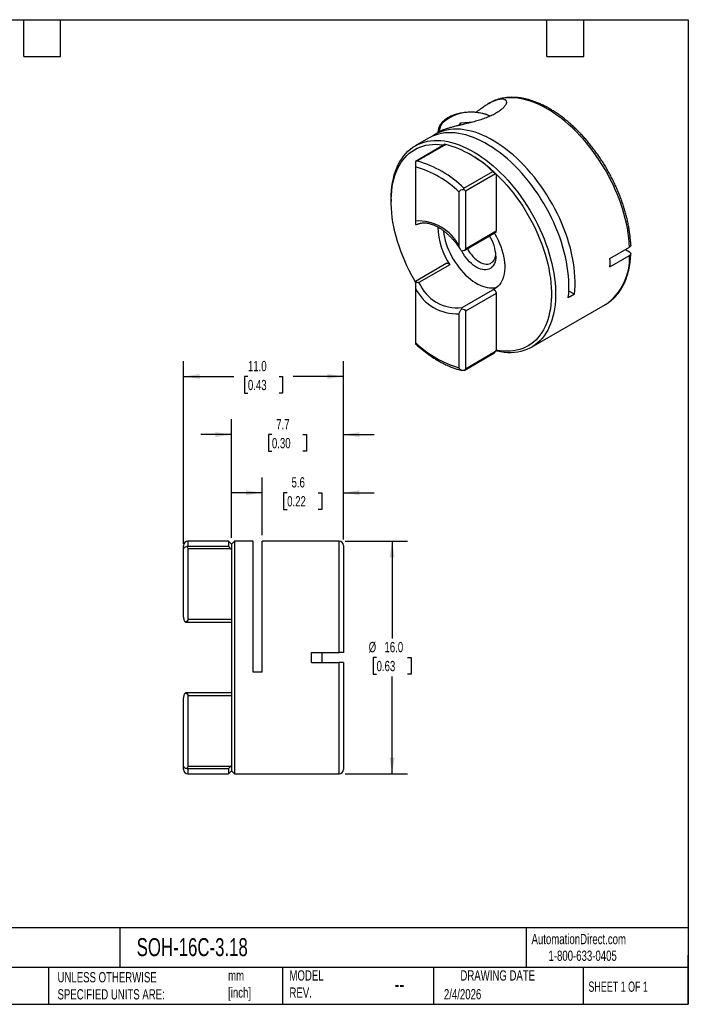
# Model space of a CAD drawing. Header units: millimetres. Extents: x 2.1 to 91, y 2.1 to 69.8.
# Tile 2 of 2: x 45 to 91, y 2.1 to 69.8. Entities that reach past the tile are written whole.
import ezdxf

# ---------------------------------------------------------------- set-up
doc = ezdxf.new("R2010")
doc.units = ezdxf.units.MM
doc.header["$LTSCALE"] = 0.333333
doc.linetypes.add('SLD-Solid', pattern=[0])
doc.layers.add('DIMENSIONS', color=140, linetype='SLD-Solid', lineweight=25)
doc.layers.add('TEXT', color=140, linetype='SLD-Solid', lineweight=25)
doc.styles.add('SLDTEXTSTYLE0', font='TXT', dxfattribs={"width": 0.7})
doc.styles.add('SLDTEXTSTYLE1', font='TXT', dxfattribs={"width": 0.65})
doc.dimstyles.new('SLDDIMSTYLE1', dxfattribs={"dimtxt": 0.719336, "dimasz": 1.100667, "dimexe": 0, "dimexo": 0.0625, "dimgap": 0.179834, "dimtad": 0, "dimtih": 1, "dimtoh": 1, "dimdec": 1, "dimrnd": 1e-09, "dimzin": 12, "dimdsep": 46, "dimtxsty": 'SLDTEXTSTYLE0', "dimsah": 1, "dimcen": 0.09, "dimadec": 0, "dimazin": 3, "dimtfac": 1, "dimtdec": 1, "dimtmove": 0, "dimatfit": 0, "dimfxl": 0, "dimfrac": 2, "dimtolj": 1, "dimtzin": 12, "dimarcsym": 0})
doc.dimstyles.new('SLDDIMSTYLE2', dxfattribs={"dimtxt": 0.719336, "dimasz": 1.100667, "dimexe": 0, "dimexo": 0.0625, "dimgap": 0.179834, "dimtad": 0, "dimtih": 1, "dimtoh": 1, "dimdec": 1, "dimrnd": 1e-09, "dimzin": 4, "dimdsep": 46, "dimtxsty": 'SLDTEXTSTYLE0', "dimsah": 1, "dimcen": 0.09, "dimadec": 0, "dimazin": 1, "dimtfac": 1, "dimtdec": 1, "dimtofl": 0, "dimtmove": 0, "dimatfit": 3, "dimfxl": 0, "dimfrac": 2, "dimtolj": 1, "dimtzin": 12, "dimarcsym": 0})

# ---------------------------------------------------------------- blocks, each defined once
blk = doc.blocks.new('_D_1')
at = {"layer": 'DIMENSIONS'}
for p, q in [((61.69, 34.397), (61.69, 38.365)), ((67.29, 34.097), (67.29, 38.365)), ((61.69, 37.307), (59.573, 37.307)), ((63.421, 37.307), (63.18, 37.307)), ((63.18, 37.307), (63.18, 36.164)), ((65.559, 37.307), (65.801, 37.307)), ((65.801, 37.307), (65.801, 36.164)), ((67.29, 37.307), (69.407, 37.307)), ((63.18, 36.164), (63.421, 36.164)), ((65.801, 36.164), (65.559, 36.164))]:
    blk.add_line(p, q, dxfattribs=at)
for points in [[(61.69, 37.307), (60.589, 37.476), (60.589, 37.138)], [(67.29, 37.307), (68.391, 37.138), (68.391, 37.476)]]:
    blk.add_solid(points, dxfattribs=at)
at = {"layer": 'DIMENSIONS', "char_height": 0.7056, "attachment_point": 1, "style": 'SLDTEXTSTYLE0'}
for s, insert in [('5.6', (63.721, 38.377)), ('0.22', (63.421, 37.073))]:
    blk.add_mtext(s, dxfattribs=dict(at, insert=insert))
blk = doc.blocks.new('_D_2')
at = {"layer": 'DIMENSIONS'}
for p, q in [((59.59, 34.197), (59.59, 42.365)), ((67.29, 34.097), (67.29, 42.365)), ((59.59, 41.307), (57.473, 41.307)), ((62.371, 41.307), (62.13, 41.307)), ((62.13, 41.307), (62.13, 40.164)), ((64.509, 41.307), (64.751, 41.307)), ((64.751, 41.307), (64.751, 40.164)), ((67.29, 41.307), (69.407, 41.307)), ((62.13, 40.164), (62.371, 40.164)), ((64.751, 40.164), (64.509, 40.164))]:
    blk.add_line(p, q, dxfattribs=at)
for points in [[(59.59, 41.307), (58.489, 41.476), (58.489, 41.138)], [(67.29, 41.307), (68.391, 41.138), (68.391, 41.476)]]:
    blk.add_solid(points, dxfattribs=at)
at = {"layer": 'DIMENSIONS', "char_height": 0.7056, "attachment_point": 1, "style": 'SLDTEXTSTYLE0'}
for s, insert in [('7.7', (62.671, 42.377)), ('0.30', (62.371, 41.073))]:
    blk.add_mtext(s, dxfattribs=dict(at, insert=insert))
blk = doc.blocks.new('_D_3')
at = {"layer": 'DIMENSIONS'}
for p, q in [((56.29, 33.796), (56.29, 46.365)), ((67.29, 34.097), (67.29, 46.365)), ((56.29, 45.307), (59.747, 45.307)), ((60.721, 45.307), (60.48, 45.307)), ((60.48, 45.307), (60.48, 44.164)), ((62.859, 45.307), (63.101, 45.307)), ((63.101, 45.307), (63.101, 44.164)), ((67.29, 45.307), (63.834, 45.307)), ((60.48, 44.164), (60.721, 44.164)), ((63.101, 44.164), (62.859, 44.164))]:
    blk.add_line(p, q, dxfattribs=at)
for points in [[(56.29, 45.307), (57.391, 45.138), (57.391, 45.476)], [(67.29, 45.307), (66.189, 45.476), (66.189, 45.138)]]:
    blk.add_solid(points, dxfattribs=at)
at = {"layer": 'DIMENSIONS', "char_height": 0.7056, "attachment_point": 1, "style": 'SLDTEXTSTYLE0'}
for s, insert in [('11.0', (60.721, 46.377)), ('0.43', (60.721, 45.073))]:
    blk.add_mtext(s, dxfattribs=dict(at, insert=insert))
blk = doc.blocks.new('_D_4')
at = {"layer": 'DIMENSIONS'}
for p, q in [((67.413, 33.974), (71.699, 33.974)), ((70.64, 33.974), (70.64, 27.278)), ((69.572, 25.974), (69.33, 25.974)), ((69.33, 25.974), (69.33, 24.83)), ((71.709, 25.974), (71.951, 25.974)), ((71.951, 25.974), (71.951, 24.83)), ((69.33, 24.83), (69.572, 24.83)), ((70.64, 17.974), (70.64, 24.669)), ((71.951, 24.83), (71.709, 24.83)), ((67.413, 17.974), (71.699, 17.974))]:
    blk.add_line(p, q, dxfattribs=at)
for points in [[(70.64, 33.974), (70.471, 32.873), (70.81, 32.873)], [(70.64, 17.974), (70.81, 19.074), (70.471, 19.074)]]:
    blk.add_solid(points, dxfattribs=at)
at = {"layer": 'DIMENSIONS', "char_height": 0.7056, "attachment_point": 1, "style": 'SLDTEXTSTYLE0'}
for s, insert in [('%%c', (69.029, 27.044)), ('16.0', (70.115, 27.044)), ('0.63', (69.572, 25.74))]:
    blk.add_mtext(s, dxfattribs=dict(at, insert=insert))

msp = doc.modelspace()

# ---------------------------------------------------------------- linework, layer by layer
for p, q in [((77.321, 64.11), (77.256, 64.072)), ((77.343, 64.122), (77.321, 64.11)), ((75.224, 62.569), (75.372, 62.762)), ((75.372, 62.762), (76.216, 62.814)), ((75.372, 62.604), (75.372, 62.762)), ((73.149, 61.701), (72.23, 61.17)), ((73.921, 62.146), (73.574, 61.946)), ((73.803, 62.141), (73.803, 62.153)), ((73.803, 62.141), (73.803, 62.078)), ((74.288, 61.276), (72.247, 60.097)), ((74.33, 61.272), (72.35, 60.129)), ((76.089, 60.529), (75.948, 60.611)), ((72.249, 60.094), (72.249, 60.096)), ((72.249, 59.725), (72.249, 56.002)), ((75.584, 58.262), (77.564, 59.405)), ((77.764, 59.247), (75.685, 58.047)), ((77.807, 59.221), (77.807, 55.318)), ((75.261, 54.263), (75.261, 57.986)), ((75.685, 58.047), (75.685, 54.093)), ((70.573, 57.508), (70.573, 57.344)), ((75.602, 53.977), (77.765, 55.226)), ((75.685, 54.093), (77.807, 55.318)), ((85.625, 53.427), (86.972, 54.204)), ((85.625, 52.855), (86.972, 53.633)), ((86.689, 54.041), (86.972, 53.878)), ((74.411, 53.094), (72.248, 51.846)), ((74.603, 52.993), (72.482, 51.768)), ((72.249, 51.364), (72.249, 47.641)), ((75.452, 50.053), (77.574, 51.278)), ((77.807, 51.019), (75.685, 49.794)), ((77.807, 51.019), (77.807, 47.116)), ((83.186, 50.961), (82.761, 50.716)), ((83.186, 50.961), (82.799, 51.184)), ((80.229, 47.314), (85.321, 50.253)), ((85.321, 50.253), (85.326, 50.256)), ((75.261, 45.902), (75.261, 49.625)), ((75.685, 49.794), (75.685, 45.841)), ((75.6, 45.724), (77.641, 46.902)), ((75.685, 45.841), (77.764, 47.041)), ((59.39, 33.974), (56.59, 33.974)), ((56.59, 33.974), (56.59, 33.64)), ((59.59, 33.774), (59.39, 33.974)), ((59.39, 33.974), (59.39, 33.64)), ((59.79, 33.974), (59.59, 33.774)), ((61.09, 33.974), (59.79, 33.974)), ((59.79, 33.974), (59.79, 17.974)), ((61.09, 24.974), (61.09, 33.974)), ((66.99, 33.974), (61.69, 33.974)), ((61.69, 24.974), (61.69, 33.974)), ((66.99, 26.324), (66.99, 33.974)), ((56.29, 33.373), (56.29, 33.674)), ((56.29, 28.814), (56.29, 33.373)), ((56.59, 33.64), (59.39, 33.64)), ((56.59, 33.448), (56.59, 28.606)), ((59.531, 33.448), (56.59, 33.448)), ((59.59, 33.774), (59.59, 33.385)), ((59.59, 33.385), (59.59, 18.562)), ((67.29, 33.674), (67.29, 26.324)), ((56.59, 28.606), (59.59, 28.606)), ((56.426, 28.409), (56.407, 28.407)), ((56.426, 28.406), (59.59, 28.406)), ((65.085, 26.324), (66.99, 26.324)), ((65.84, 25.624), (65.84, 26.324)), ((65.085, 25.624), (66.99, 25.624)), ((66.99, 17.974), (66.99, 25.624)), ((67.29, 25.624), (67.29, 18.274)), ((61.69, 24.974), (61.09, 24.974)), ((56.29, 18.574), (56.29, 23.134)), ((56.407, 23.54), (56.426, 23.538)), ((59.59, 23.541), (56.426, 23.541)), ((56.59, 23.341), (56.59, 18.499)), ((59.59, 23.341), (56.59, 23.341)), ((56.29, 18.274), (56.29, 18.574)), ((56.59, 18.499), (59.531, 18.499)), ((59.39, 18.307), (56.59, 18.307)), ((56.59, 18.307), (56.59, 17.974)), ((59.39, 18.307), (59.39, 17.974)), ((59.59, 18.562), (59.59, 18.174)), ((56.59, 17.974), (59.39, 17.974)), ((59.39, 17.974), (59.59, 18.174)), ((59.59, 18.174), (59.79, 17.974)), ((59.79, 17.974), (66.99, 17.974))]:
    msp.add_line(p, q)
at = {"flags": 128}
for points in [[(86.972, 54.204), (86.954, 54.52), (86.924, 54.842), (86.882, 55.168), (86.827, 55.499), (86.76, 55.834), (86.682, 56.171), (86.591, 56.511), (86.489, 56.853), (86.376, 57.195), (86.251, 57.537), (86.116, 57.878), (85.97, 58.218), (85.814, 58.555), (85.648, 58.89), (85.473, 59.22), (85.289, 59.547), (85.095, 59.868), (84.894, 60.183), (84.685, 60.491), (84.468, 60.793), (84.244, 61.086), (84.014, 61.371), (83.778, 61.646), (83.537, 61.912), (83.291, 62.167), (83.04, 62.412), (82.786, 62.645), (82.528, 62.866), (82.268, 63.074), (82.006, 63.27), (81.742, 63.452), (81.477, 63.621), (81.212, 63.775), (80.948, 63.915), (80.684, 64.04), (80.421, 64.15), (80.161, 64.244), (79.902, 64.324), (79.648, 64.387), (79.396, 64.435), (79.149, 64.467), (78.907, 64.482), (78.67, 64.482), (78.439, 64.466), (78.214, 64.434), (77.996, 64.385), (77.785, 64.321)], [(83.186, 50.961), (83.213, 51.249), (83.227, 51.545), (83.229, 51.849), (83.219, 52.16), (83.197, 52.477), (83.162, 52.799), (83.115, 53.127), (83.056, 53.458), (82.986, 53.793), (82.903, 54.13), (82.808, 54.47), (82.703, 54.811), (82.586, 55.152), (82.458, 55.492), (82.319, 55.832), (82.17, 56.17), (82.011, 56.506), (81.843, 56.838), (81.665, 57.166), (81.478, 57.49), (81.283, 57.808), (81.079, 58.12), (80.868, 58.426), (80.65, 58.723), (80.425, 59.013), (80.193, 59.294), (79.956, 59.566), (79.714, 59.828), (79.467, 60.079), (79.217, 60.32), (78.962, 60.548), (78.704, 60.765), (78.444, 60.969), (78.182, 61.16), (77.919, 61.338), (77.655, 61.502), (77.391, 61.652), (77.127, 61.787), (76.864, 61.908), (76.603, 62.013), (76.344, 62.104), (76.087, 62.178), (75.834, 62.238), (75.585, 62.281), (75.339, 62.309), (75.099, 62.32), (74.864, 62.316), (74.635, 62.296), (74.413, 62.26), (74.197, 62.208), (73.989, 62.141), (73.788, 62.057), (73.596, 61.959), (73.413, 61.845), (73.367, 61.814)], [(82.761, 50.716), (82.788, 51.003), (82.803, 51.297), (82.805, 51.599), (82.795, 51.908), (82.773, 52.224), (82.739, 52.544), (82.693, 52.87), (82.635, 53.199), (82.565, 53.532), (82.483, 53.868), (82.39, 54.205), (82.285, 54.544), (82.17, 54.884), (82.043, 55.223), (81.906, 55.561), (81.759, 55.897), (81.602, 56.231), (81.435, 56.562), (81.259, 56.889), (81.074, 57.211), (80.88, 57.529), (80.679, 57.84), (80.469, 58.144), (80.253, 58.442), (80.03, 58.731), (79.801, 59.012), (79.566, 59.284), (79.326, 59.545), (79.081, 59.797), (78.832, 60.038), (78.579, 60.267), (78.323, 60.485), (78.065, 60.69), (77.805, 60.883), (77.543, 61.062), (77.28, 61.227), (77.017, 61.379), (76.755, 61.517), (76.493, 61.64), (76.233, 61.748), (75.975, 61.841), (75.719, 61.918), (75.466, 61.981), (75.217, 62.028), (74.972, 62.059), (74.732, 62.074), (74.497, 62.074), (74.268, 62.058), (74.045, 62.026), (73.828, 61.978), (73.619, 61.915), (73.418, 61.837), (73.224, 61.743), (73.149, 61.701)], [(73.805, 62.08), (73.804, 62.108), (73.803, 62.141)], [(70.573, 57.508), (70.579, 57.808), (70.597, 58.101), (70.628, 58.385), (70.671, 58.66), (70.725, 58.926), (70.792, 59.182), (70.87, 59.427), (70.96, 59.66), (71.062, 59.882), (71.175, 60.092), (71.298, 60.289), (71.432, 60.473), (71.577, 60.644), (71.732, 60.8), (71.896, 60.943), (72.07, 61.07), (72.253, 61.184), (72.445, 61.282), (72.644, 61.364), (72.852, 61.432), (73.066, 61.484), (73.288, 61.52), (73.516, 61.54), (73.75, 61.545), (73.989, 61.534), (74.233, 61.507), (74.482, 61.464), (74.734, 61.405), (74.989, 61.331), (75.247, 61.242), (75.508, 61.138), (75.769, 61.018), (76.032, 60.884), (76.295, 60.736), (76.559, 60.573), (76.821, 60.397), (77.082, 60.208), (77.341, 60.005), (77.598, 59.79), (77.852, 59.563), (78.102, 59.325), (78.349, 59.075), (78.591, 58.815), (78.827, 58.546), (79.058, 58.266), (79.283, 57.979), (79.501, 57.683), (79.712, 57.379), (79.916, 57.069), (80.112, 56.752), (80.299, 56.431), (80.477, 56.104), (80.647, 55.774), (80.806, 55.44), (80.956, 55.103), (81.095, 54.765), (81.224, 54.425), (81.343, 54.086), (81.45, 53.746), (81.545, 53.408), (81.63, 53.071), (81.702, 52.737), (81.763, 52.406), (81.812, 52.079), (81.848, 51.757), (81.873, 51.44), (81.885, 51.129), (81.885, 50.825), (81.873, 50.529), (81.848, 50.24), (81.812, 49.96), (81.763, 49.69), (81.702, 49.429), (81.63, 49.179), (81.545, 48.939), (81.45, 48.711), (81.343, 48.495), (81.224, 48.292), (81.095, 48.101), (80.956, 47.924), (80.806, 47.761), (80.647, 47.611), (80.477, 47.476), (80.299, 47.355), (80.112, 47.25), (79.916, 47.159), (79.712, 47.084), (79.501, 47.024), (79.283, 46.98), (79.058, 46.952), (78.827, 46.94), (78.591, 46.943), (78.349, 46.962), (78.102, 46.997), (77.852, 47.048), (77.781, 47.065)], [(72.246, 51.809), (72.17, 51.939), (71.991, 52.262), (71.821, 52.589), (71.66, 52.919), (71.51, 53.252), (71.37, 53.587), (71.24, 53.924), (71.121, 54.26), (71.013, 54.597), (70.917, 54.933), (70.832, 55.267), (70.759, 55.598), (70.697, 55.927), (70.648, 56.251), (70.611, 56.57), (70.587, 56.885), (70.574, 57.193), (70.574, 57.494), (70.587, 57.788), (70.611, 58.074), (70.648, 58.351), (70.697, 58.618), (70.759, 58.876), (70.832, 59.123), (70.917, 59.359), (71.013, 59.584), (71.121, 59.796), (71.24, 59.995), (71.37, 60.182), (71.51, 60.355), (71.66, 60.514), (71.821, 60.659), (71.991, 60.789), (72.17, 60.905), (72.358, 61.005), (72.555, 61.091), (72.759, 61.16), (72.971, 61.214), (73.189, 61.252), (73.415, 61.275), (73.646, 61.281), (73.882, 61.271), (74.124, 61.246), (74.213, 61.233)], [(77.807, 59.221), (78.053, 58.978), (78.294, 58.724), (78.531, 58.461), (78.762, 58.188), (78.987, 57.905), (79.206, 57.615), (79.418, 57.316), (79.622, 57.011), (79.818, 56.699), (80.006, 56.381), (80.185, 56.059), (80.356, 55.732), (80.516, 55.402), (80.667, 55.069), (80.807, 54.734), (80.937, 54.397), (81.056, 54.06), (81.164, 53.724), (81.26, 53.388), (81.345, 53.054), (81.418, 52.723), (81.479, 52.394), (81.528, 52.07), (81.565, 51.75), (81.59, 51.436), (81.602, 51.128), (81.602, 50.827), (81.59, 50.533), (81.565, 50.247), (81.528, 49.97), (81.479, 49.702), (81.418, 49.445), (81.345, 49.198), (81.26, 48.962), (81.164, 48.737), (81.056, 48.525), (80.937, 48.326), (80.807, 48.139), (80.667, 47.966), (80.516, 47.807), (80.356, 47.662), (80.185, 47.531), (80.006, 47.416), (79.818, 47.315), (79.622, 47.23), (79.418, 47.161), (79.206, 47.107), (78.987, 47.069), (78.762, 47.046), (78.531, 47.04), (78.294, 47.05), (78.053, 47.075), (77.807, 47.116)], [(74.163, 55.342), (74.168, 55.291), (74.199, 55.082), (74.241, 54.87), (74.295, 54.656), (74.361, 54.439), (74.438, 54.223), (74.525, 54.007), (74.623, 53.793), (74.73, 53.582), (74.847, 53.375), (74.972, 53.173), (75.105, 52.978), (75.245, 52.79), (75.391, 52.611), (75.543, 52.441), (75.7, 52.281), (75.861, 52.133), (76.024, 51.996), (76.19, 51.872), (76.358, 51.761), (76.526, 51.664), (76.693, 51.582), (76.859, 51.514), (77.023, 51.462), (77.184, 51.425), (77.341, 51.403), (77.493, 51.398), (77.639, 51.408), (77.779, 51.434), (77.88, 51.465)], [(77.67, 55.172), (77.702, 55.119), (77.82, 54.904), (77.929, 54.686), (78.028, 54.464), (78.115, 54.241), (78.191, 54.017), (78.255, 53.794), (78.307, 53.573), (78.346, 53.355), (78.372, 53.142), (78.385, 52.935), (78.385, 52.735), (78.372, 52.542), (78.346, 52.36), (78.307, 52.187), (78.255, 52.025), (78.191, 51.876), (78.115, 51.74), (78.028, 51.617), (77.929, 51.509), (77.82, 51.417), (77.702, 51.339), (77.574, 51.278)], [(77.778, 53.593), (77.772, 53.448), (77.753, 53.311), (77.722, 53.184), (77.68, 53.068), (77.625, 52.964), (77.56, 52.873), (77.484, 52.797), (77.398, 52.734), (77.304, 52.687), (77.201, 52.656), (77.091, 52.641), (76.976, 52.642), (76.855, 52.658), (76.73, 52.691), (76.603, 52.74), (76.474, 52.803), (76.345, 52.881), (76.217, 52.973), (76.091, 53.078), (75.968, 53.195), (75.85, 53.323), (75.737, 53.461), (75.63, 53.607), (75.532, 53.76), (75.441, 53.919), (75.435, 53.931)], [(75.818, 54.102), (75.818, 54.101), (75.902, 53.956), (75.993, 53.818), (76.092, 53.687), (76.197, 53.565), (76.307, 53.453), (76.42, 53.352), (76.536, 53.264), (76.654, 53.189), (76.771, 53.128), (76.888, 53.082), (77.001, 53.052), (77.111, 53.037), (77.216, 53.038), (77.315, 53.055), (77.406, 53.088), (77.489, 53.136), (77.564, 53.199), (77.628, 53.276), (77.681, 53.366), (77.723, 53.469), (77.754, 53.582), (77.772, 53.706), (77.774, 53.723)], [(74.411, 53.094), (74.418, 53.098), (74.452, 53.104), (74.49, 53.095), (74.53, 53.072), (74.569, 53.037), (74.603, 52.993)], [(77.574, 51.278), (77.608, 51.283), (77.646, 51.273), (77.686, 51.25), (77.725, 51.214), (77.758, 51.17), (77.784, 51.12), (77.801, 51.068), (77.807, 51.019)]]:
    msp.add_lwpolyline(points, dxfattribs=at)
for centre, radius, start, end in [((78.667, 61.777), 2.693, 109.10395, 119.44648), ((76.088, 60.496), 2.996, 64.74854, 131.9203), ((74.705, 62.216), 0.801, 140.5272, 185.52286), ((72.334, 54.08), 7.464, 45.51395, 74.49143), ((71.445, 52.652), 9.144, 45.91783, 59.47819), ((70.313, 52.894), 7.1, 45.82411, 74.18127), ((70.354, 52.937), 7.464, 45.51395, 74.49143), ((72.416, 52.814), 3.192, 26.99494, 93.01044), ((78.448, 55.619), 4.656, 180.37004, 214.32988), ((75.018, 53.493), 2.762, 2.08201, 32.65176), ((77.708, 55.307), 0.099, 305.14202, 6.17016), ((83.096, 53.433), 3.881, 305.05471, 2.95606), ((75.109, 52.889), 2.856, 203.09196, 276.91341), ((75.093, 52.813), 3.192, 206.99494, 273.01044), ((77.196, 52.733), 7.1, 225.82411, 254.18127), ((56.59, 33.674), 0.3, 90, 180), ((66.99, 33.674), 0.3, 0, 90), ((56.59, 18.274), 0.3, 180, 270), ((66.99, 18.274), 0.3, 270, 0)]:
    msp.add_arc(centre, radius, start, end)
for points, knots in [([(77.785, 64.321), (77.832, 64.337), (77.926, 64.367), (78.055, 64.394), (78.174, 64.406), (78.273, 64.401), (78.352, 64.383), (78.413, 64.355), (78.46, 64.316), (78.491, 64.266), (78.505, 64.206), (78.502, 64.137), (78.48, 64.061), (78.439, 63.979), (78.384, 63.897), (78.314, 63.814), (78.228, 63.728), (78.096, 63.615), (77.937, 63.503), (77.755, 63.395), (77.56, 63.29), (77.29, 63.166), (76.939, 63.032), (76.566, 62.911), (76.188, 62.804), (75.809, 62.708), (75.442, 62.621), (75.092, 62.538), (74.788, 62.462), (74.53, 62.39), (74.326, 62.325), (74.158, 62.262), (74.025, 62.204), (73.954, 62.164), (73.921, 62.146)], [0, 0, 0, 0, 0.028052, 0.0561, 0.084903, 0.113702, 0.137231, 0.160757, 0.184941, 0.209123, 0.232676, 0.256228, 0.280591, 0.304953, 0.326636, 0.348319, 0.370671, 0.393022, 0.435104, 0.456779, 0.478455, 0.520367, 0.563491, 0.605453, 0.648604, 0.691106, 0.73473, 0.779459, 0.825227, 0.86416, 0.903576, 0.936988, 0.970405, 1, 1, 1, 1]), ([(87.06, 54.331), (87.059, 54.341), (87.056, 54.451), (87.042, 54.663), (87.013, 54.969), (86.973, 55.28), (86.922, 55.594), (86.859, 55.91), (86.786, 56.23), (86.703, 56.55), (86.609, 56.872), (86.505, 57.195), (86.391, 57.517), (86.267, 57.839), (86.134, 58.159), (85.991, 58.478), (85.84, 58.794), (85.68, 59.107), (85.511, 59.416), (85.335, 59.721), (85.151, 60.021), (84.959, 60.316), (84.76, 60.604), (84.555, 60.886), (84.344, 61.161), (84.127, 61.428), (83.904, 61.688), (83.676, 61.938), (83.444, 62.18), (83.208, 62.411), (82.968, 62.633), (82.724, 62.844), (82.478, 63.045), (82.229, 63.234), (81.978, 63.411), (81.726, 63.577), (81.472, 63.73), (81.218, 63.87), (80.964, 63.997), (80.711, 64.11), (80.458, 64.21), (80.206, 64.297), (79.956, 64.369), (79.709, 64.426), (79.465, 64.469), (79.224, 64.498), (78.988, 64.511), (78.756, 64.511), (78.529, 64.495), (78.308, 64.465), (78.093, 64.42), (77.884, 64.362), (77.683, 64.288), (77.503, 64.209), (77.393, 64.148), (77.345, 64.122)], [0, 0, 0, 0, 0.002069, 0.02145, 0.040826, 0.060194, 0.079556, 0.098909, 0.118255, 0.137593, 0.156925, 0.176249, 0.195568, 0.214881, 0.23419, 0.253495, 0.272797, 0.292096, 0.311395, 0.330693, 0.349991, 0.36929, 0.388591, 0.407894, 0.427201, 0.446512, 0.465829, 0.485151, 0.50448, 0.523816, 0.54316, 0.562513, 0.581875, 0.601247, 0.620627, 0.640017, 0.659414, 0.678819, 0.698228, 0.717637, 0.737043, 0.756439, 0.775819, 0.795173, 0.814492, 0.833765, 0.852983, 0.872134, 0.891211, 0.910207, 0.929122, 0.947958, 0.966725, 0.985435, 1, 1, 1, 1]), ([(76.404, 63.466), (76.433, 63.491), (76.563, 63.6), (76.778, 63.761), (77.047, 63.948), (77.302, 64.102), (77.552, 64.232), (77.708, 64.292), (77.785, 64.321)], [0, 0, 0, 0, 0.060271, 0.264141, 0.444999, 0.625825, 0.812945, 1, 1, 1, 1]), ([(77.395, 63.219), (77.365, 63.233), (77.284, 63.269), (77.143, 63.318), (76.976, 63.368), (76.802, 63.409), (76.623, 63.441), (76.44, 63.464), (76.254, 63.479), (76.068, 63.484), (75.881, 63.48), (75.695, 63.467), (75.512, 63.445), (75.332, 63.414), (75.157, 63.375), (74.989, 63.327), (74.827, 63.27), (74.674, 63.206), (74.53, 63.134), (74.396, 63.055), (74.274, 62.97), (74.164, 62.878), (74.075, 62.789), (74.028, 62.73), (74.007, 62.705)], [0, 0, 0, 0, 0.028874, 0.075749, 0.122586, 0.169387, 0.216155, 0.262897, 0.309621, 0.356334, 0.403045, 0.449762, 0.496491, 0.543242, 0.590023, 0.636842, 0.683708, 0.730625, 0.777597, 0.824619, 0.871678, 0.918738, 0.965736, 1, 1, 1, 1]), ([(74.007, 62.705), (73.994, 62.686), (73.954, 62.633), (73.901, 62.542), (73.852, 62.432), (73.82, 62.319), (73.804, 62.227), (73.805, 62.172), (73.805, 62.154)], [0, 0, 0, 0, 0.109269, 0.311976, 0.513385, 0.712894, 0.910604, 1, 1, 1, 1]), ([(74.288, 61.274), (74.29, 61.275), (74.295, 61.278), (74.313, 61.276), (74.327, 61.273), (74.33, 61.272)], [0, 0, 0, 0, 0.392345, 0.88037, 1, 1, 1, 1]), ([(72.249, 60.096), (72.249, 60.054), (72.249, 60), (72.249, 59.899), (72.249, 59.862), (72.249, 59.79), (72.249, 59.755), (72.249, 59.725)], [0, 0, 0, 0, 0.5, 0.5, 0.75, 0.75, 1, 1, 1, 1]), ([(77.564, 59.405), (77.598, 59.373), (77.64, 59.339), (77.71, 59.284), (77.74, 59.263), (77.764, 59.247)], [0, 0, 0, 0, 0.5, 0.5, 1, 1, 1, 1]), ([(75.261, 57.986), (75.261, 58.016), (75.27, 58.045), (75.306, 58.097), (75.332, 58.118), (75.424, 58.167), (75.497, 58.179), (75.57, 58.179)], [0, 0, 0, 0, 0.25, 0.25, 0.5, 0.5, 1, 1, 1, 1]), ([(75.57, 58.179), (75.604, 58.164), (75.634, 58.144), (75.675, 58.098), (75.685, 58.072), (75.685, 58.047)], [0, 0, 0, 0, 0.5, 0.5, 1, 1, 1, 1]), ([(72.249, 56.002), (72.249, 55.94), (72.249, 55.895), (72.249, 55.819), (72.249, 55.79), (72.249, 55.765)], [0, 0, 0, 0, 0.5, 0.5, 1, 1, 1, 1]), ([(72.249, 55.765), (72.294, 55.766), (72.362, 55.768), (72.424, 55.795), (72.444, 55.804)], [0, 0, 0, 0, 0.663836, 1, 1, 1, 1]), ([(72.446, 55.801), (72.478, 55.813), (72.546, 55.84), (72.66, 55.864), (72.785, 55.877), (72.915, 55.877), (73.049, 55.863), (73.188, 55.836), (73.33, 55.796), (73.476, 55.744), (73.625, 55.678), (73.776, 55.6), (73.929, 55.509), (74.082, 55.406), (74.235, 55.291), (74.387, 55.165), (74.537, 55.028), (74.685, 54.881), (74.83, 54.724), (74.97, 54.559), (75.105, 54.385), (75.229, 54.213), (75.305, 54.097), (75.34, 54.043)], [0, 0, 0, 0, 0.046375, 0.098561, 0.149478, 0.199166, 0.247882, 0.295912, 0.343495, 0.390815, 0.438, 0.485138, 0.532276, 0.579448, 0.626679, 0.673981, 0.721357, 0.768805, 0.816319, 0.863891, 0.911513, 0.959174, 1, 1, 1, 1]), ([(75.427, 53.931), (75.383, 53.98), (75.345, 54.032), (75.284, 54.142), (75.261, 54.201), (75.261, 54.263)], [0, 0, 0, 0, 0.5, 0.5, 1, 1, 1, 1]), ([(87.057, 54.331), (87.057, 54.316), (87.057, 54.282), (87.023, 54.238), (86.987, 54.214), (86.972, 54.204)], [0, 0, 0, 0, 0.309177, 0.726652, 1, 1, 1, 1]), ([(75.685, 54.093), (75.685, 54.057), (75.66, 54.014), (75.561, 53.952), (75.49, 53.934), (75.427, 53.931)], [0, 0, 0, 0, 0.5, 0.5, 1, 1, 1, 1]), ([(85.326, 50.256), (85.33, 50.258), (85.396, 50.294), (85.516, 50.375), (85.687, 50.5), (85.848, 50.64), (86, 50.792), (86.144, 50.956), (86.278, 51.133), (86.402, 51.322), (86.516, 51.522), (86.62, 51.733), (86.714, 51.955), (86.797, 52.188), (86.869, 52.43), (86.931, 52.682), (86.981, 52.943), (87.019, 53.212), (87.047, 53.481), (87.055, 53.664), (87.06, 53.751)], [0, 0, 0, 0, 0.003681, 0.061395, 0.119103, 0.176864, 0.23474, 0.292782, 0.351032, 0.409514, 0.468238, 0.527199, 0.586383, 0.645764, 0.705314, 0.765002, 0.824797, 0.88467, 0.944598, 1, 1, 1, 1]), ([(86.972, 53.878), (87.028, 53.846), (87.06, 53.801), (87.06, 53.71), (87.028, 53.665), (86.972, 53.633)], [0, 0, 0, 0, 0.5, 0.5, 1, 1, 1, 1]), ([(72.249, 51.845), (72.249, 51.845), (72.249, 51.849), (72.249, 51.832), (72.249, 51.805), (72.249, 51.792)], [0, 0, 0, 0, 0.063468, 0.533175, 1, 1, 1, 1]), ([(72.249, 51.792), (72.249, 51.717), (72.249, 51.643), (72.249, 51.498), (72.249, 51.425), (72.249, 51.364)], [0, 0, 0, 0, 0.5, 0.5, 1, 1, 1, 1]), ([(75.261, 49.625), (75.261, 49.686), (75.284, 49.746), (75.345, 49.856), (75.383, 49.908), (75.427, 49.957)], [0, 0, 0, 0, 0.5, 0.5, 1, 1, 1, 1]), ([(75.427, 49.957), (75.49, 49.954), (75.561, 49.936), (75.66, 49.874), (75.685, 49.831), (75.685, 49.794)], [0, 0, 0, 0, 0.5, 0.5, 1, 1, 1, 1]), ([(72.248, 47.551), (72.255, 47.545), (72.343, 47.464), (72.512, 47.317), (72.758, 47.114), (73.006, 46.922), (73.256, 46.742), (73.508, 46.574), (73.762, 46.419), (74.015, 46.276), (74.27, 46.146), (74.523, 46.029), (74.777, 45.926), (75.028, 45.838), (75.253, 45.769), (75.392, 45.736), (75.448, 45.723)], [0, 0, 0, 0, 0.006841, 0.084984, 0.163164, 0.241382, 0.319637, 0.397928, 0.476253, 0.554607, 0.632981, 0.711363, 0.789733, 0.868068, 0.946343, 1, 1, 1, 1]), ([(72.249, 47.641), (72.249, 47.623), (72.249, 47.586), (72.249, 47.556), (72.249, 47.553), (72.249, 47.551)], [0, 0, 0, 0, 0.343197, 0.686981, 1, 1, 1, 1]), ([(77.764, 47.041), (77.746, 47.013), (77.715, 46.963), (77.669, 46.917), (77.645, 46.906), (77.641, 46.904)], [0, 0, 0, 0, 0.517476, 0.902993, 1, 1, 1, 1]), ([(75.57, 45.709), (75.497, 45.709), (75.424, 45.721), (75.333, 45.769), (75.306, 45.791), (75.27, 45.842), (75.261, 45.872), (75.261, 45.902)], [0, 0, 0, 0, 0.5, 0.5, 0.75, 0.75, 1, 1, 1, 1]), ([(75.685, 45.841), (75.685, 45.816), (75.675, 45.79), (75.634, 45.744), (75.604, 45.724), (75.57, 45.709)], [0, 0, 0, 0, 0.5, 0.5, 1, 1, 1, 1]), ([(56.29, 33.373), (56.29, 33.41), (56.297, 33.446), (56.322, 33.509), (56.341, 33.535), (56.405, 33.595), (56.457, 33.61), (56.508, 33.609)], [0, 0, 0, 0, 0.25, 0.25, 0.5, 0.5, 1, 1, 1, 1]), ([(56.508, 33.609), (56.533, 33.591), (56.554, 33.567), (56.583, 33.51), (56.59, 33.478), (56.59, 33.448)], [0, 0, 0, 0, 0.5, 0.5, 1, 1, 1, 1]), ([(59.39, 33.64), (59.39, 33.625), (59.41, 33.593), (59.463, 33.522), (59.496, 33.484), (59.531, 33.448)], [0, 0, 0, 0, 0.5, 0.5, 1, 1, 1, 1]), ([(56.407, 28.407), (56.377, 28.467), (56.349, 28.531), (56.307, 28.666), (56.29, 28.738), (56.29, 28.814)], [0, 0, 0, 0, 0.5, 0.5, 1, 1, 1, 1]), ([(56.59, 28.606), (56.59, 28.561), (56.573, 28.509), (56.502, 28.433), (56.452, 28.411), (56.407, 28.407)], [0, 0, 0, 0, 0.5, 0.5, 1, 1, 1, 1]), ([(67.29, 26.324), (67.29, 26.324), (67.258, 26.324), (67.147, 26.324), (67.069, 26.324), (66.99, 26.324)], [0, 0, 0, 0, 0.5, 0.5, 1, 1, 1, 1]), ([(67.29, 25.624), (67.29, 25.624), (67.258, 25.624), (67.147, 25.624), (67.069, 25.624), (66.99, 25.624)], [0, 0, 0, 0, 0.5, 0.5, 1, 1, 1, 1]), ([(56.29, 23.134), (56.29, 23.209), (56.307, 23.281), (56.349, 23.417), (56.377, 23.48), (56.407, 23.54)], [0, 0, 0, 0, 0.5, 0.5, 1, 1, 1, 1]), ([(56.407, 23.54), (56.452, 23.537), (56.502, 23.515), (56.573, 23.438), (56.59, 23.386), (56.59, 23.341)], [0, 0, 0, 0, 0.5, 0.5, 1, 1, 1, 1]), ([(56.508, 18.338), (56.457, 18.337), (56.405, 18.352), (56.341, 18.412), (56.322, 18.438), (56.297, 18.501), (56.29, 18.537), (56.29, 18.574)], [0, 0, 0, 0, 0.5, 0.5, 0.75, 0.75, 1, 1, 1, 1]), ([(56.59, 18.499), (56.59, 18.469), (56.583, 18.437), (56.554, 18.38), (56.533, 18.356), (56.508, 18.338)], [0, 0, 0, 0, 0.5, 0.5, 1, 1, 1, 1]), ([(59.531, 18.499), (59.496, 18.463), (59.463, 18.425), (59.41, 18.355), (59.39, 18.322), (59.39, 18.307)], [0, 0, 0, 0, 0.5, 0.5, 1, 1, 1, 1])]:
    msp.add_open_spline(points, degree=3, knots=knots)
for points in [[(72.35, 60.129), (72.315, 60.122), (72.281, 60.11), (72.249, 60.096)], [(77.807, 59.221), (77.793, 59.229), (77.778, 59.238), (77.764, 59.247)], [(75.57, 58.179), (75.575, 58.209), (75.58, 58.237), (75.584, 58.262)], [(85.634, 53.14), (85.634, 53.235), (85.631, 53.331), (85.625, 53.427)], [(85.625, 52.855), (85.631, 52.95), (85.634, 53.045), (85.634, 53.14)], [(72.249, 51.792), (72.33, 51.795), (72.41, 51.785), (72.482, 51.768)], [(75.427, 49.957), (75.425, 50.008), (75.435, 50.039), (75.452, 50.053)], [(77.764, 47.041), (77.778, 47.066), (77.793, 47.091), (77.807, 47.116)], [(56.508, 33.609), (56.535, 33.623), (56.563, 33.633), (56.59, 33.64)], [(59.59, 33.385), (59.57, 33.406), (59.55, 33.427), (59.531, 33.448)], [(65.09, 25.974), (65.09, 26.09), (65.089, 26.207), (65.085, 26.324)], [(65.085, 25.624), (65.089, 25.74), (65.09, 25.857), (65.09, 25.974)], [(56.59, 18.307), (56.563, 18.314), (56.535, 18.324), (56.508, 18.338)], [(59.531, 18.499), (59.55, 18.52), (59.57, 18.541), (59.59, 18.562)]]:
    msp.add_open_spline(points, degree=3)
at = {"layer": 'TEXT'}
for p, q in [((2.117, 69.85), (91.017, 69.85)), ((45.297, 67.31), (45.297, 69.85)), ((47.837, 67.31), (47.837, 69.85)), ((81.28, 67.31), (81.28, 69.85)), ((83.82, 67.31), (83.82, 69.85)), ((91.017, 69.85), (91.017, 2.117)), ((45.297, 67.31), (47.837, 67.31)), ((81.28, 67.31), (83.82, 67.31)), ((91.017, 7.375), (2.117, 7.375)), ((51.92, 7.375), (51.92, 4.657)), ((79.858, 7.375), (79.858, 4.657)), ((91.017, 2.117), (91.017, 5.503)), ((91.017, 4.657), (2.117, 4.657)), ((46.999, 4.657), (46.999, 2.117)), ((63.1, 4.657), (63.1, 2.117)), ((73.489, 4.657), (73.489, 2.117)), ((83.783, 4.657), (83.783, 2.117)), ((2.117, 2.117), (91.017, 2.117))]:
    msp.add_line(p, q, dxfattribs=at)

# ---------------------------------------------------------------- texts
for s, insert, char_height, attachment_point, style in [('AutomationDirect.com', (80.232, 6.959), 0.70556, 1, 'SLDTEXTSTYLE0'), ('SOH-16C-3.18', (53.069, 6.667), 1.23472, 1, 'SLDTEXTSTYLE0'), ('1-800-633-0405', (81.397, 5.812), 0.70556, 1, 'SLDTEXTSTYLE0'), ('UNLESS OTHERWISE ^JSPECIFIED UNITS ARE:', (47.623, 4.332), 0.70556, 1, 'SLDTEXTSTYLE0'), ('mm^J[inch]', (59.355, 4.454), 0.7056, 1, 'SLDTEXTSTYLE0'), ('MODEL ^JREV.', (63.578, 4.455), 0.70556, 1, 'SLDTEXTSTYLE0'), ('DRAWING DATE', (77.908, 4.455), 0.70556, 2, 'SLDTEXTSTYLE0'), ('--', (70.809, 4.025), 1.0583, 1, 'SLDTEXTSTYLE0'), ('SHEET 1 OF 1', (84.147, 3.684), 0.70556, 1, 'SLDTEXTSTYLE1'), ('2/4/2026', (74.204, 3.164), 0.7056, 1, 'SLDTEXTSTYLE0')]:
    msp.add_mtext(s, dxfattribs=dict(at, insert=insert, char_height=char_height, attachment_point=attachment_point, style=style))

# ---------------------------------------------------------------- dimensions: what is measured, and where the dimension line sits
at = {"layer": 'DIMENSIONS'}
for base, p2, dimstyle, picture, middle in [((56.29, 45.307), (56.29, 33.373), 'SLDDIMSTYLE2', '_D_3', (61.79, 45.307)), ((61.69, 37.307), (61.69, 33.974), 'SLDDIMSTYLE1', '_D_1', (64.49, 37.307))]:
    dim = msp.add_linear_dim(base=base, p1=(67.29, 33.674), p2=p2, angle=0, dimstyle=dimstyle, dxfattribs=at)
    dim.commit()
    dim.dimension.update_dxf_attribs({"geometry": picture, "text_midpoint": middle, "dimtype": 160})
dim = msp.add_linear_dim(base=(67.29, 41.307), p1=(59.59, 33.774), p2=(67.29, 33.674), dimstyle='SLDDIMSTYLE1', dxfattribs=at)
dim.commit()
dim.dimension.update_dxf_attribs({"geometry": '_D_2', "text_midpoint": (63.44, 41.307), "dimtype": 160})
dim = msp.add_linear_dim(base=(70.64, 17.974), p1=(66.99, 33.974), p2=(66.99, 17.974), angle=90, text='%%c<>', dimstyle='SLDDIMSTYLE2', dxfattribs=at)
dim.commit()
dim.dimension.update_dxf_attribs({"geometry": '_D_4', "text_midpoint": (70.64, 25.974), "dimtype": 160})

doc.saveas('drawing.dxf')
